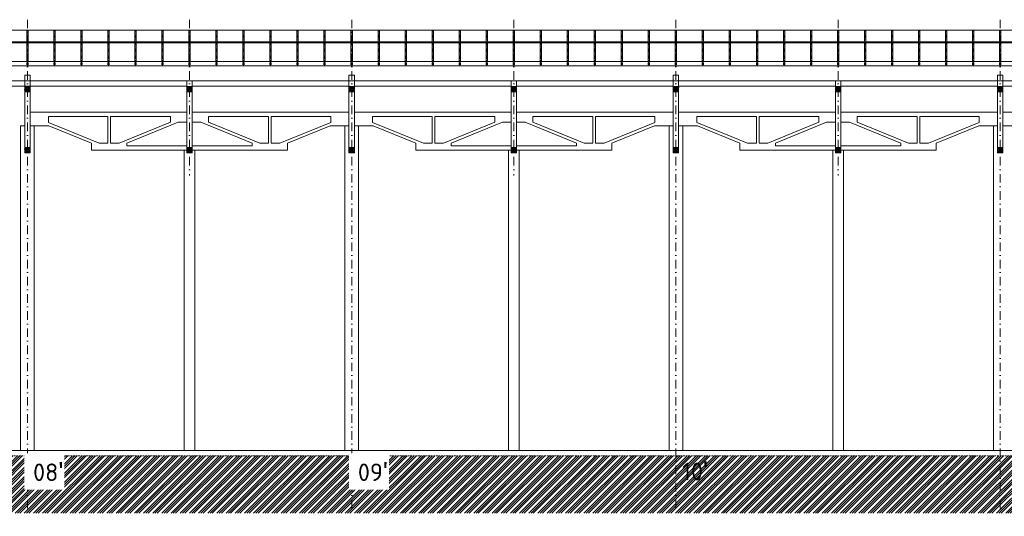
# Model space of a CAD drawing. Header units: millimetres. Extents: x -725694 to 4766210, y -2984614 to 2187451.
# Tile 42 of 256: x 78265 to 114701, y -47075 to -28685. Entities that reach past the tile are written whole.
import ezdxf

# ---------------------------------------------------------------- set-up
doc = ezdxf.new("R2010")
doc.units = ezdxf.units.MM
for name, pattern in [('CENTERX2', [101.6, 63.5, -12.7, 12.7, -12.7]), ('DASHDOT', [25.4, 12.7, -6.35, 0, -6.35]), ('HIDDEN', [9.525, 6.35, -3.175]), ('ČÁRKOVANÁ', [19.05, 12.7, -6.35])]:
    doc.linetypes.add(name, pattern=pattern)
for name, color, linetype, lineweight in [('A99_N_kce-pohl', 7, 'Continuous', 9), ('A99_N_kce-rez-sil', 7, 'Continuous', 18), ('A99_N_sraf', 7, 'Continuous', 0), ('A99_N_sraf @ 100', 7, 'Continuous', 0), ('A99_N_sraf @ 200', 7, 'Continuous', 0), ('A99_N_sraf @ 50 (2)', 7, 'Continuous', 0), ('A99_N_txt-popis-200', 7, 'Continuous', 5), ('A99_S_kce-pohl', 7, 'Continuous', 5), ('A99_S_kce-rez-sil', 7, 'Continuous', 15), ('A99_S_osy', 7, 'CENTERX2', 5), ('A99_S_sloupy', 7, 'Continuous', 5)]:
    doc.layers.add(name, color=color, linetype=linetype, lineweight=lineweight)
doc.styles.add('ad_popis 100', font='isocpeur.ttf', dxfattribs={"height": 200})
pattern_1 = [(45, (72790, -250), (-28.28427, 28.28427), []), (45, (72801.314, -250), (-28.28427, 28.28427), []), (45, (72823.94, -250), (-16.970563, 39.59798), [16, -8, 0, -8])]
pattern_2 = [(45, (72790, -2450), (-28.28427, 28.28427), []), (45, (72801.314, -2450), (-28.28427, 28.28427), []), (45, (72823.94, -2450), (-16.970563, 39.59798), [16, -8, 0, -8])]
pattern_3 = [(45, (84790, -250), (-28.28427, 28.28427), []), (45, (84801.314, -250), (-28.28427, 28.28427), []), (45, (84823.94, -250), (-16.970563, 39.59798), [16, -8, 0, -8])]
pattern_4 = [(45, (84790, -2450), (-28.28427, 28.28427), []), (45, (84801.314, -2450), (-28.28427, 28.28427), []), (45, (84823.94, -2450), (-16.970563, 39.59798), [16, -8, 0, -8])]
pattern_5 = [(45, (96790, -250), (-28.28427, 28.28427), []), (45, (96801.314, -250), (-28.28427, 28.28427), []), (45, (96823.94, -250), (-16.970563, 39.59798), [16, -8, 0, -8])]
pattern_6 = [(45, (96790, -2450), (-28.28427, 28.28427), []), (45, (96801.314, -2450), (-28.28427, 28.28427), []), (45, (96823.94, -2450), (-16.970563, 39.59798), [16, -8, 0, -8])]
pattern_7 = [(45, (108790, -250), (-28.28427, 28.28427), []), (45, (108801.314, -250), (-28.28427, 28.28427), []), (45, (108823.94, -250), (-16.970563, 39.59798), [16, -8, 0, -8])]
pattern_8 = [(45, (108790, -2450), (-28.28427, 28.28427), []), (45, (108801.314, -2450), (-28.28427, 28.28427), []), (45, (108823.94, -2450), (-16.970563, 39.59798), [16, -8, 0, -8])]
pattern_9 = [(45, (78790, -250), (-28.28427, 28.28427), []), (45, (78801.314, -250), (-28.28427, 28.28427), []), (45, (78823.94, -250), (-16.970563, 39.59798), [16, -8, 0, -8])]
pattern_10 = [(45, (78790, -2450), (-28.28427, 28.28427), []), (45, (78801.314, -2450), (-28.28427, 28.28427), []), (45, (78823.94, -2450), (-16.970563, 39.59798), [16, -8, 0, -8])]
pattern_11 = [(45, (90790, -250), (-28.28427, 28.28427), []), (45, (90801.314, -250), (-28.28427, 28.28427), []), (45, (90823.94, -250), (-16.970563, 39.59798), [16, -8, 0, -8])]
pattern_12 = [(45, (90790, -2450), (-28.28427, 28.28427), []), (45, (90801.314, -2450), (-28.28427, 28.28427), []), (45, (90823.94, -2450), (-16.970563, 39.59798), [16, -8, 0, -8])]
pattern_13 = [(45, (102790, -250), (-28.28427, 28.28427), []), (45, (102801.314, -250), (-28.28427, 28.28427), []), (45, (102823.94, -250), (-16.970563, 39.59798), [16, -8, 0, -8])]
pattern_14 = [(45, (102790, -2450), (-28.28427, 28.28427), []), (45, (102801.314, -2450), (-28.28427, 28.28427), []), (45, (102823.94, -2450), (-16.970563, 39.59798), [16, -8, 0, -8])]

# ---------------------------------------------------------------- blocks, each defined once
blk = doc.blocks.new('*U6356')
at = {"layer": 'A99_N_sraf @ 100', "lineweight": 0, "ltscale": 2, "transparency": 33554687}
h = blk.add_hatch(dxfattribs=at)
h.set_pattern_fill('ZELEZOBETON', color=256, scale=8)
h.set_pattern_definition(pattern_1)
h.paths.add_polyline_path([(78650, -31355), (78650, -31155), (78450, -31155), (78450, -31355)])
at = {"layer": 'A99_N_sraf @ 200', "lineweight": 0, "ltscale": 2, "transparency": 33554687}
h = blk.add_hatch(dxfattribs=at)
h.set_pattern_fill('ZELEZOBETON', color=256, scale=8)
h.set_pattern_definition(pattern_1)
h.paths.add_polyline_path([(78650, -31355), (78650, -31155), (78450, -31155), (78450, -31355)])
at = {"layer": 'A99_N_sraf @ 50 (2)', "lineweight": 0, "ltscale": 2, "transparency": 33554687}
h = blk.add_hatch(dxfattribs=at)
h.set_pattern_fill('ZELEZOBETON', color=256, scale=8)
h.set_pattern_definition(pattern_1)
h.paths.add_polyline_path([(78650, -31355), (78650, -31155), (78450, -31155), (78450, -31355)])
blk = doc.blocks.new('*U6357')
at = {"layer": 'A99_N_sraf @ 100', "lineweight": 0, "ltscale": 2, "transparency": 33554687}
h = blk.add_hatch(dxfattribs=at)
h.set_pattern_fill('ZELEZOBETON', color=256, scale=8)
h.set_pattern_definition(pattern_2)
h.paths.add_polyline_path([(78650, -33615), (78650, -33417), (78450, -33417), (78450, -33615)])
at = {"layer": 'A99_N_sraf @ 200', "lineweight": 0, "ltscale": 2, "transparency": 33554687}
h = blk.add_hatch(dxfattribs=at)
h.set_pattern_fill('ZELEZOBETON', color=256, scale=8)
h.set_pattern_definition(pattern_2)
h.paths.add_polyline_path([(78650, -33615), (78650, -33417), (78450, -33417), (78450, -33615)])
at = {"layer": 'A99_N_sraf @ 50 (2)', "lineweight": 0, "ltscale": 2, "transparency": 33554687}
h = blk.add_hatch(dxfattribs=at)
h.set_pattern_fill('ZELEZOBETON', color=256, scale=8)
h.set_pattern_definition(pattern_2)
h.paths.add_polyline_path([(78650, -33615), (78650, -33417), (78450, -33417), (78450, -33615)])
blk = doc.blocks.new('*U6358')
at = {"layer": 'A99_N_sraf @ 100', "lineweight": 0, "ltscale": 2, "transparency": 33554687}
h = blk.add_hatch(dxfattribs=at)
h.set_pattern_fill('ZELEZOBETON', color=256, scale=8)
h.set_pattern_definition(pattern_3)
h.paths.add_polyline_path([(90650, -31355), (90650, -31155), (90450, -31155), (90450, -31355)])
at = {"layer": 'A99_N_sraf @ 200', "lineweight": 0, "ltscale": 2, "transparency": 33554687}
h = blk.add_hatch(dxfattribs=at)
h.set_pattern_fill('ZELEZOBETON', color=256, scale=8)
h.set_pattern_definition(pattern_3)
h.paths.add_polyline_path([(90650, -31355), (90650, -31155), (90450, -31155), (90450, -31355)])
at = {"layer": 'A99_N_sraf @ 50 (2)', "lineweight": 0, "ltscale": 2, "transparency": 33554687}
h = blk.add_hatch(dxfattribs=at)
h.set_pattern_fill('ZELEZOBETON', color=256, scale=8)
h.set_pattern_definition(pattern_3)
h.paths.add_polyline_path([(90650, -31355), (90650, -31155), (90450, -31155), (90450, -31355)])
blk = doc.blocks.new('*U6359')
at = {"layer": 'A99_N_sraf @ 100', "lineweight": 0, "ltscale": 2, "transparency": 33554687}
h = blk.add_hatch(dxfattribs=at)
h.set_pattern_fill('ZELEZOBETON', color=256, scale=8)
h.set_pattern_definition(pattern_4)
h.paths.add_polyline_path([(90650, -33615), (90650, -33417), (90450, -33417), (90450, -33615)])
at = {"layer": 'A99_N_sraf @ 200', "lineweight": 0, "ltscale": 2, "transparency": 33554687}
h = blk.add_hatch(dxfattribs=at)
h.set_pattern_fill('ZELEZOBETON', color=256, scale=8)
h.set_pattern_definition(pattern_4)
h.paths.add_polyline_path([(90650, -33615), (90650, -33417), (90450, -33417), (90450, -33615)])
at = {"layer": 'A99_N_sraf @ 50 (2)', "lineweight": 0, "ltscale": 2, "transparency": 33554687}
h = blk.add_hatch(dxfattribs=at)
h.set_pattern_fill('ZELEZOBETON', color=256, scale=8)
h.set_pattern_definition(pattern_4)
h.paths.add_polyline_path([(90650, -33615), (90650, -33417), (90450, -33417), (90450, -33615)])
blk = doc.blocks.new('*U6360')
at = {"layer": 'A99_N_sraf @ 100', "lineweight": 0, "ltscale": 2, "transparency": 33554687}
h = blk.add_hatch(dxfattribs=at)
h.set_pattern_fill('ZELEZOBETON', color=256, scale=8)
h.set_pattern_definition(pattern_5)
h.paths.add_polyline_path([(102650, -31355), (102650, -31155), (102450, -31155), (102450, -31355)])
at = {"layer": 'A99_N_sraf @ 200', "lineweight": 0, "ltscale": 2, "transparency": 33554687}
h = blk.add_hatch(dxfattribs=at)
h.set_pattern_fill('ZELEZOBETON', color=256, scale=8)
h.set_pattern_definition(pattern_5)
h.paths.add_polyline_path([(102650, -31355), (102650, -31155), (102450, -31155), (102450, -31355)])
at = {"layer": 'A99_N_sraf @ 50 (2)', "lineweight": 0, "ltscale": 2, "transparency": 33554687}
h = blk.add_hatch(dxfattribs=at)
h.set_pattern_fill('ZELEZOBETON', color=256, scale=8)
h.set_pattern_definition(pattern_5)
h.paths.add_polyline_path([(102650, -31355), (102650, -31155), (102450, -31155), (102450, -31355)])
blk = doc.blocks.new('*U6361')
at = {"layer": 'A99_N_sraf @ 100', "lineweight": 0, "ltscale": 2, "transparency": 33554687}
h = blk.add_hatch(dxfattribs=at)
h.set_pattern_fill('ZELEZOBETON', color=256, scale=8)
h.set_pattern_definition(pattern_6)
h.paths.add_polyline_path([(102650, -33615), (102650, -33417), (102450, -33417), (102450, -33615)])
at = {"layer": 'A99_N_sraf @ 200', "lineweight": 0, "ltscale": 2, "transparency": 33554687}
h = blk.add_hatch(dxfattribs=at)
h.set_pattern_fill('ZELEZOBETON', color=256, scale=8)
h.set_pattern_definition(pattern_6)
h.paths.add_polyline_path([(102650, -33615), (102650, -33417), (102450, -33417), (102450, -33615)])
at = {"layer": 'A99_N_sraf @ 50 (2)', "lineweight": 0, "ltscale": 2, "transparency": 33554687}
h = blk.add_hatch(dxfattribs=at)
h.set_pattern_fill('ZELEZOBETON', color=256, scale=8)
h.set_pattern_definition(pattern_6)
h.paths.add_polyline_path([(102650, -33615), (102650, -33417), (102450, -33417), (102450, -33615)])
blk = doc.blocks.new('*U6362')
at = {"layer": 'A99_N_sraf @ 100', "lineweight": 0, "ltscale": 2, "transparency": 33554687}
h = blk.add_hatch(dxfattribs=at)
h.set_pattern_fill('ZELEZOBETON', color=256, scale=8)
h.set_pattern_definition(pattern_7)
h.paths.add_polyline_path([(114650, -31355), (114650, -31155), (114450, -31155), (114450, -31355)])
at = {"layer": 'A99_N_sraf @ 200', "lineweight": 0, "ltscale": 2, "transparency": 33554687}
h = blk.add_hatch(dxfattribs=at)
h.set_pattern_fill('ZELEZOBETON', color=256, scale=8)
h.set_pattern_definition(pattern_7)
h.paths.add_polyline_path([(114650, -31355), (114650, -31155), (114450, -31155), (114450, -31355)])
at = {"layer": 'A99_N_sraf @ 50 (2)', "lineweight": 0, "ltscale": 2, "transparency": 33554687}
h = blk.add_hatch(dxfattribs=at)
h.set_pattern_fill('ZELEZOBETON', color=256, scale=8)
h.set_pattern_definition(pattern_7)
h.paths.add_polyline_path([(114650, -31355), (114650, -31155), (114450, -31155), (114450, -31355)])
blk = doc.blocks.new('*U6363')
at = {"layer": 'A99_N_sraf @ 100', "lineweight": 0, "ltscale": 2, "transparency": 33554687}
h = blk.add_hatch(dxfattribs=at)
h.set_pattern_fill('ZELEZOBETON', color=256, scale=8)
h.set_pattern_definition(pattern_8)
h.paths.add_polyline_path([(114650, -33615), (114650, -33417), (114450, -33417), (114450, -33615)])
at = {"layer": 'A99_N_sraf @ 200', "lineweight": 0, "ltscale": 2, "transparency": 33554687}
h = blk.add_hatch(dxfattribs=at)
h.set_pattern_fill('ZELEZOBETON', color=256, scale=8)
h.set_pattern_definition(pattern_8)
h.paths.add_polyline_path([(114650, -33615), (114650, -33417), (114450, -33417), (114450, -33615)])
at = {"layer": 'A99_N_sraf @ 50 (2)', "lineweight": 0, "ltscale": 2, "transparency": 33554687}
h = blk.add_hatch(dxfattribs=at)
h.set_pattern_fill('ZELEZOBETON', color=256, scale=8)
h.set_pattern_definition(pattern_8)
h.paths.add_polyline_path([(114650, -33615), (114650, -33417), (114450, -33417), (114450, -33615)])
blk = doc.blocks.new('*U6380')
at = {"layer": 'A99_N_sraf @ 100', "lineweight": 0, "ltscale": 2, "transparency": 33554687}
h = blk.add_hatch(dxfattribs=at)
h.set_pattern_fill('ZELEZOBETON', color=256, scale=8)
h.set_pattern_definition(pattern_9)
h.paths.add_polyline_path([(84650, -31355), (84650, -31155), (84450, -31155), (84450, -31355)])
at = {"layer": 'A99_N_sraf @ 200', "lineweight": 0, "ltscale": 2, "transparency": 33554687}
h = blk.add_hatch(dxfattribs=at)
h.set_pattern_fill('ZELEZOBETON', color=256, scale=8)
h.set_pattern_definition(pattern_9)
h.paths.add_polyline_path([(84650, -31355), (84650, -31155), (84450, -31155), (84450, -31355)])
at = {"layer": 'A99_N_sraf @ 50 (2)', "lineweight": 0, "ltscale": 2, "transparency": 33554687}
h = blk.add_hatch(dxfattribs=at)
h.set_pattern_fill('ZELEZOBETON', color=256, scale=8)
h.set_pattern_definition(pattern_9)
h.paths.add_polyline_path([(84650, -31355), (84650, -31155), (84450, -31155), (84450, -31355)])
blk = doc.blocks.new('*U6381')
at = {"layer": 'A99_N_sraf @ 100', "lineweight": 0, "ltscale": 2, "transparency": 33554687}
h = blk.add_hatch(dxfattribs=at)
h.set_pattern_fill('ZELEZOBETON', color=256, scale=8)
h.set_pattern_definition(pattern_10)
h.paths.add_polyline_path([(84650, -33615), (84650, -33417), (84450, -33417), (84450, -33615)])
at = {"layer": 'A99_N_sraf @ 200', "lineweight": 0, "ltscale": 2, "transparency": 33554687}
h = blk.add_hatch(dxfattribs=at)
h.set_pattern_fill('ZELEZOBETON', color=256, scale=8)
h.set_pattern_definition(pattern_10)
h.paths.add_polyline_path([(84650, -33615), (84650, -33417), (84450, -33417), (84450, -33615)])
at = {"layer": 'A99_N_sraf @ 50 (2)', "lineweight": 0, "ltscale": 2, "transparency": 33554687}
h = blk.add_hatch(dxfattribs=at)
h.set_pattern_fill('ZELEZOBETON', color=256, scale=8)
h.set_pattern_definition(pattern_10)
h.paths.add_polyline_path([(84650, -33615), (84650, -33417), (84450, -33417), (84450, -33615)])
blk = doc.blocks.new('*U6382')
at = {"layer": 'A99_N_sraf @ 100', "lineweight": 0, "ltscale": 2, "transparency": 33554687}
h = blk.add_hatch(dxfattribs=at)
h.set_pattern_fill('ZELEZOBETON', color=256, scale=8)
h.set_pattern_definition(pattern_11)
h.paths.add_polyline_path([(96650, -31355), (96650, -31155), (96450, -31155), (96450, -31355)])
at = {"layer": 'A99_N_sraf @ 200', "lineweight": 0, "ltscale": 2, "transparency": 33554687}
h = blk.add_hatch(dxfattribs=at)
h.set_pattern_fill('ZELEZOBETON', color=256, scale=8)
h.set_pattern_definition(pattern_11)
h.paths.add_polyline_path([(96650, -31355), (96650, -31155), (96450, -31155), (96450, -31355)])
at = {"layer": 'A99_N_sraf @ 50 (2)', "lineweight": 0, "ltscale": 2, "transparency": 33554687}
h = blk.add_hatch(dxfattribs=at)
h.set_pattern_fill('ZELEZOBETON', color=256, scale=8)
h.set_pattern_definition(pattern_11)
h.paths.add_polyline_path([(96650, -31355), (96650, -31155), (96450, -31155), (96450, -31355)])
blk = doc.blocks.new('*U6383')
at = {"layer": 'A99_N_sraf @ 100', "lineweight": 0, "ltscale": 2, "transparency": 33554687}
h = blk.add_hatch(dxfattribs=at)
h.set_pattern_fill('ZELEZOBETON', color=256, scale=8)
h.set_pattern_definition(pattern_12)
h.paths.add_polyline_path([(96650, -33615), (96650, -33417), (96450, -33417), (96450, -33615)])
at = {"layer": 'A99_N_sraf @ 200', "lineweight": 0, "ltscale": 2, "transparency": 33554687}
h = blk.add_hatch(dxfattribs=at)
h.set_pattern_fill('ZELEZOBETON', color=256, scale=8)
h.set_pattern_definition(pattern_12)
h.paths.add_polyline_path([(96650, -33615), (96650, -33417), (96450, -33417), (96450, -33615)])
at = {"layer": 'A99_N_sraf @ 50 (2)', "lineweight": 0, "ltscale": 2, "transparency": 33554687}
h = blk.add_hatch(dxfattribs=at)
h.set_pattern_fill('ZELEZOBETON', color=256, scale=8)
h.set_pattern_definition(pattern_12)
h.paths.add_polyline_path([(96650, -33615), (96650, -33417), (96450, -33417), (96450, -33615)])
blk = doc.blocks.new('*U6384')
at = {"layer": 'A99_N_sraf @ 100', "lineweight": 0, "ltscale": 2, "transparency": 33554687}
h = blk.add_hatch(dxfattribs=at)
h.set_pattern_fill('ZELEZOBETON', color=256, scale=8)
h.set_pattern_definition(pattern_13)
h.paths.add_polyline_path([(108650, -31355), (108650, -31155), (108450, -31155), (108450, -31355)])
at = {"layer": 'A99_N_sraf @ 200', "lineweight": 0, "ltscale": 2, "transparency": 33554687}
h = blk.add_hatch(dxfattribs=at)
h.set_pattern_fill('ZELEZOBETON', color=256, scale=8)
h.set_pattern_definition(pattern_13)
h.paths.add_polyline_path([(108650, -31355), (108650, -31155), (108450, -31155), (108450, -31355)])
at = {"layer": 'A99_N_sraf @ 50 (2)', "lineweight": 0, "ltscale": 2, "transparency": 33554687}
h = blk.add_hatch(dxfattribs=at)
h.set_pattern_fill('ZELEZOBETON', color=256, scale=8)
h.set_pattern_definition(pattern_13)
h.paths.add_polyline_path([(108650, -31355), (108650, -31155), (108450, -31155), (108450, -31355)])
blk = doc.blocks.new('*U6385')
at = {"layer": 'A99_N_sraf @ 100', "lineweight": 0, "ltscale": 2, "transparency": 33554687}
h = blk.add_hatch(dxfattribs=at)
h.set_pattern_fill('ZELEZOBETON', color=256, scale=8)
h.set_pattern_definition(pattern_14)
h.paths.add_polyline_path([(108650, -33615), (108650, -33417), (108450, -33417), (108450, -33615)])
at = {"layer": 'A99_N_sraf @ 200', "lineweight": 0, "ltscale": 2, "transparency": 33554687}
h = blk.add_hatch(dxfattribs=at)
h.set_pattern_fill('ZELEZOBETON', color=256, scale=8)
h.set_pattern_definition(pattern_14)
h.paths.add_polyline_path([(108650, -33615), (108650, -33417), (108450, -33417), (108450, -33615)])
at = {"layer": 'A99_N_sraf @ 50 (2)', "lineweight": 0, "ltscale": 2, "transparency": 33554687}
h = blk.add_hatch(dxfattribs=at)
h.set_pattern_fill('ZELEZOBETON', color=256, scale=8)
h.set_pattern_definition(pattern_14)
h.paths.add_polyline_path([(108650, -33615), (108650, -33417), (108450, -33417), (108450, -33615)])

msp = doc.modelspace()

# ---------------------------------------------------------------- hatches: boundary and pattern name
at = {"layer": 'A99_N_sraf @ 200', "linetype": 'Continuous', "lineweight": 0}
h = msp.add_hatch(dxfattribs=at)
h.set_pattern_fill('ZEM_PUVODNI', color=256, scale=0.3, angle=90)
h.set_pattern_definition([(225, (-1008875, 174330), (169.705627, -169.705627), []), (225, (-1008959.85, 174330), (169.705627, -169.705627), []), (225, (-1009044.7, 174330), (169.705627, -169.705627), [])])
h.paths.add_polyline_path([(-150, -44835), (-150, -46960), (155112.5, -46960), (155112.5, -44835)])

# ---------------------------------------------------------------- linework, layer by layer
at = {"layer": 'A99_N_kce-pohl', "color": 1, "linetype": 'Continuous'}
for p, q in [((78525, -30210), (78525, -29075)), ((78575, -30210), (78575, -29075)), ((79525, -30210), (79525, -29075)), ((79575, -30210), (79575, -29075)), ((80525, -30210), (80525, -29075)), ((80575, -30210), (80575, -29075)), ((81525, -30210), (81525, -29075)), ((81575, -30210), (81575, -29075)), ((82525, -30210), (82525, -29075)), ((82575, -30210), (82575, -29075)), ((83525, -30210), (83525, -29075)), ((83575, -30210), (83575, -29075)), ((84525, -30210), (84525, -29075)), ((84575, -30210), (84575, -29075)), ((85525, -30210), (85525, -29075)), ((85575, -30210), (85575, -29075)), ((86525, -30210), (86525, -29075)), ((86575, -30210), (86575, -29075)), ((87525, -30210), (87525, -29075)), ((87575, -30210), (87575, -29075)), ((88525, -30210), (88525, -29075)), ((88575, -30210), (88575, -29075)), ((89525, -30210), (89525, -29075)), ((89575, -30210), (89575, -29075)), ((90525, -30210), (90525, -29075)), ((90575, -30210), (90575, -29075)), ((91525, -30210), (91525, -29075)), ((91575, -30210), (91575, -29075)), ((92525, -30210), (92525, -29075)), ((92575, -30210), (92575, -29075)), ((93525, -30210), (93525, -29075)), ((93575, -30210), (93575, -29075)), ((94525, -30210), (94525, -29075)), ((94575, -30210), (94575, -29075)), ((95525, -30210), (95525, -29075)), ((95575, -30210), (95575, -29075)), ((96525, -30210), (96525, -29075)), ((96575, -30210), (96575, -29075)), ((97525, -30210), (97525, -29075)), ((97575, -30210), (97575, -29075)), ((98525, -30210), (98525, -29075)), ((98575, -30210), (98575, -29075)), ((99525, -30210), (99525, -29075)), ((99575, -30210), (99575, -29075)), ((100525, -30210), (100525, -29075)), ((100575, -30210), (100575, -29075)), ((101525, -30210), (101525, -29075)), ((101575, -30210), (101575, -29075)), ((102525, -30210), (102525, -29075)), ((102575, -30210), (102575, -29075)), ((103525, -30210), (103525, -29075)), ((103575, -30210), (103575, -29075)), ((104525, -30210), (104525, -29075)), ((104575, -30210), (104575, -29075)), ((105525, -30210), (105525, -29075)), ((105575, -30210), (105575, -29075)), ((106525, -30210), (106525, -29075)), ((106575, -30210), (106575, -29075)), ((107525, -30210), (107525, -29075)), ((107575, -30210), (107575, -29075)), ((108525, -30210), (108525, -29075)), ((108575, -30210), (108575, -29075)), ((109525, -30210), (109525, -29075)), ((109575, -30210), (109575, -29075)), ((110525, -30210), (110525, -29075)), ((110575, -30210), (110575, -29075)), ((111525, -30210), (111525, -29075)), ((111575, -30210), (111575, -29075)), ((112525, -30210), (112525, -29075)), ((112575, -30210), (112575, -29075)), ((113525, -30210), (113525, -29075)), ((113575, -30210), (113575, -29075)), ((114525, -30210), (114525, -29075)), ((114575, -30210), (114575, -29075))]:
    msp.add_line(p, q, dxfattribs=at)
at = {"layer": 'A99_N_kce-pohl', "color": 1, "linetype": 'DASHDOT', "lineweight": 5, "ltscale": 10}
for p, q in [((78550, -30390), (78550, -29075)), ((79550, -30390), (79550, -29075)), ((80550, -30390), (80550, -29075)), ((81550, -30390), (81550, -29075)), ((82550, -30390), (82550, -29075)), ((83550, -30390), (83550, -29075)), ((84550, -30390), (84550, -29075)), ((85550, -30390), (85550, -29075)), ((86550, -30390), (86550, -29075)), ((87550, -30390), (87550, -29075)), ((88550, -30390), (88550, -29075)), ((89550, -30390), (89550, -29075)), ((90550, -30390), (90550, -29075)), ((91550, -30390), (91550, -29075)), ((92550, -30390), (92550, -29075)), ((93550, -30390), (93550, -29075)), ((94550, -30390), (94550, -29075)), ((95550, -30390), (95550, -29075)), ((96550, -30390), (96550, -29075)), ((97550, -30390), (97550, -29075)), ((98550, -30390), (98550, -29075)), ((99550, -30390), (99550, -29075)), ((100550, -30390), (100550, -29075)), ((101550, -30390), (101550, -29075)), ((102550, -30390), (102550, -29075)), ((103550, -30390), (103550, -29075)), ((104550, -30390), (104550, -29075)), ((105550, -30390), (105550, -29075)), ((106550, -30390), (106550, -29075)), ((107550, -30390), (107550, -29075)), ((108550, -30390), (108550, -29075)), ((109550, -30390), (109550, -29075)), ((110550, -30390), (110550, -29075)), ((111550, -30390), (111550, -29075)), ((112550, -30390), (112550, -29075)), ((113550, -30390), (113550, -29075)), ((114550, -30390), (114550, -29075))]:
    msp.add_line(p, q, dxfattribs=at)
at = {"layer": 'A99_N_kce-pohl', "color": 1, "linetype": 'Continuous'}
for points in [[(11930, -29075), (144620, -29075)], [(144550, -30230), (12000, -30230)]]:
    msp.add_lwpolyline(points, dxfattribs=at)
at = {"layer": 'A99_N_kce-pohl', "color": 1, "linetype": 'Continuous', "lineweight": 9, "flags": 128}
for points in [[(79525, -29540), (79575, -29540), (79575, -29557.5), (79525, -29557.5)], [(80525, -29540), (80575, -29540), (80575, -29557.5), (80525, -29557.5)], [(81525, -29540), (81575, -29540), (81575, -29557.5), (81525, -29557.5)], [(82525, -29540), (82575, -29540), (82575, -29557.5), (82525, -29557.5)], [(83525, -29540), (83575, -29540), (83575, -29557.5), (83525, -29557.5)], [(84525, -29540), (84575, -29540), (84575, -29557.5), (84525, -29557.5)], [(85525, -29540), (85575, -29540), (85575, -29557.5), (85525, -29557.5)], [(86525, -29540), (86575, -29540), (86575, -29557.5), (86525, -29557.5)], [(87525, -29540), (87575, -29540), (87575, -29557.5), (87525, -29557.5)], [(88525, -29540), (88575, -29540), (88575, -29557.5), (88525, -29557.5)], [(89525, -29540), (89575, -29540), (89575, -29557.5), (89525, -29557.5)], [(90525, -29540), (90575, -29540), (90575, -29557.5), (90525, -29557.5)], [(91525, -29540), (91575, -29540), (91575, -29557.5), (91525, -29557.5)], [(92525, -29540), (92575, -29540), (92575, -29557.5), (92525, -29557.5)], [(93525, -29540), (93575, -29540), (93575, -29557.5), (93525, -29557.5)], [(94525, -29540), (94575, -29540), (94575, -29557.5), (94525, -29557.5)], [(95525, -29540), (95575, -29540), (95575, -29557.5), (95525, -29557.5)], [(96525, -29540), (96575, -29540), (96575, -29557.5), (96525, -29557.5)], [(97525, -29540), (97575, -29540), (97575, -29557.5), (97525, -29557.5)], [(98525, -29540), (98575, -29540), (98575, -29557.5), (98525, -29557.5)], [(99525, -29540), (99575, -29540), (99575, -29557.5), (99525, -29557.5)], [(100525, -29540), (100575, -29540), (100575, -29557.5), (100525, -29557.5)], [(101525, -29540), (101575, -29540), (101575, -29557.5), (101525, -29557.5)], [(102525, -29540), (102575, -29540), (102575, -29557.5), (102525, -29557.5)], [(103525, -29540), (103575, -29540), (103575, -29557.5), (103525, -29557.5)], [(104525, -29540), (104575, -29540), (104575, -29557.5), (104525, -29557.5)], [(105525, -29540), (105575, -29540), (105575, -29557.5), (105525, -29557.5)], [(106525, -29540), (106575, -29540), (106575, -29557.5), (106525, -29557.5)], [(107525, -29540), (107575, -29540), (107575, -29557.5), (107525, -29557.5)], [(108525, -29540), (108575, -29540), (108575, -29557.5), (108525, -29557.5)], [(109525, -29540), (109575, -29540), (109575, -29557.5), (109525, -29557.5)], [(110525, -29540), (110575, -29540), (110575, -29557.5), (110525, -29557.5)], [(111525, -29540), (111575, -29540), (111575, -29557.5), (111525, -29557.5)], [(112525, -29540), (112575, -29540), (112575, -29557.5), (112525, -29557.5)], [(113525, -29540), (113575, -29540), (113575, -29557.5), (113525, -29557.5)], [(114525, -29540), (114575, -29540), (114575, -29557.5), (114525, -29557.5)]]:
    msp.add_lwpolyline(points, close=True, dxfattribs=at)
at = {"layer": 'A99_N_kce-pohl', "color": 1, "linetype": 'ČÁRKOVANÁ', "ltscale": 3}
for points in [[(78525, -30210), (78525, -30390)], [(78575, -30210), (78575, -30390)], [(79525, -30210), (79525, -30390)], [(79575, -30210), (79575, -30390)], [(80525, -30210), (80525, -30390)], [(80575, -30210), (80575, -30390)], [(81525, -30210), (81525, -30390)], [(81575, -30210), (81575, -30390)], [(82525, -30210), (82525, -30390)], [(82575, -30210), (82575, -30390)], [(83525, -30210), (83525, -30390)], [(83575, -30210), (83575, -30390)], [(84525, -30210), (84525, -30390)], [(84575, -30210), (84575, -30390)], [(85525, -30210), (85525, -30390)], [(85575, -30210), (85575, -30390)], [(86525, -30210), (86525, -30390)], [(86575, -30210), (86575, -30390)], [(87525, -30210), (87525, -30390)], [(87575, -30210), (87575, -30390)], [(88525, -30210), (88525, -30390)], [(88575, -30210), (88575, -30390)], [(89525, -30210), (89525, -30390)], [(89575, -30210), (89575, -30390)], [(90525, -30210), (90525, -30390)], [(90575, -30210), (90575, -30390)], [(91525, -30210), (91525, -30390)], [(91575, -30210), (91575, -30390)], [(92525, -30210), (92525, -30390)], [(92575, -30210), (92575, -30390)], [(93525, -30210), (93525, -30390)], [(93575, -30210), (93575, -30390)], [(94525, -30210), (94525, -30390)], [(94575, -30210), (94575, -30390)], [(95525, -30210), (95525, -30390)], [(95575, -30210), (95575, -30390)], [(96525, -30210), (96525, -30390)], [(96575, -30210), (96575, -30390)], [(97525, -30210), (97525, -30390)], [(97575, -30210), (97575, -30390)], [(98525, -30210), (98525, -30390)], [(98575, -30210), (98575, -30390)], [(99525, -30210), (99525, -30390)], [(99575, -30210), (99575, -30390)], [(100525, -30210), (100525, -30390)], [(100575, -30210), (100575, -30390)], [(101525, -30210), (101525, -30390)], [(101575, -30210), (101575, -30390)], [(102525, -30210), (102525, -30390)], [(102575, -30210), (102575, -30390)], [(103525, -30210), (103525, -30390)], [(103575, -30210), (103575, -30390)], [(104525, -30210), (104525, -30390)], [(104575, -30210), (104575, -30390)], [(105525, -30210), (105525, -30390)], [(105575, -30210), (105575, -30390)], [(106525, -30210), (106525, -30390)], [(106575, -30210), (106575, -30390)], [(107525, -30210), (107525, -30390)], [(107575, -30210), (107575, -30390)], [(108525, -30210), (108525, -30390)], [(108575, -30210), (108575, -30390)], [(109525, -30210), (109525, -30390)], [(109575, -30210), (109575, -30390)], [(110525, -30210), (110525, -30390)], [(110575, -30210), (110575, -30390)], [(111525, -30210), (111525, -30390)], [(111575, -30210), (111575, -30390)], [(112525, -30210), (112525, -30390)], [(112575, -30210), (112575, -30390)], [(113525, -30210), (113525, -30390)], [(113575, -30210), (113575, -30390)], [(114525, -30210), (114525, -30390)], [(114575, -30210), (114575, -30390)]]:
    msp.add_lwpolyline(points, dxfattribs=at)
at = {"layer": 'A99_N_kce-rez-sil', "color": 1, "linetype": 'Continuous', "flags": 128}
for points in [[(144620, -29510), (11930, -29510)], [(144550, -29540), (11965, -29540)]]:
    msp.add_lwpolyline(points, dxfattribs=at)
at = {"layer": 'A99_S_kce-pohl', "linetype": 'Continuous'}
for p, q in [((78450, -33515), (78450, -30735)), ((78650, -30735), (78450, -30735)), ((78450, -33515), (78450, -30735)), ((78650, -30735), (78450, -30735)), ((78650, -33515), (78650, -30735)), ((78650, -33515), (78650, -30735)), ((84450, -33515), (84450, -30955)), ((84650, -33515), (84650, -30955)), ((90450, -33515), (90450, -30735)), ((90650, -30735), (90450, -30735)), ((90450, -33515), (90450, -30735)), ((90650, -30735), (90450, -30735)), ((90650, -33515), (90650, -30735)), ((90650, -33515), (90650, -30735)), ((96450, -33515), (96450, -30955)), ((96650, -30955), (96450, -30955)), ((96650, -33515), (96650, -30955)), ((102450, -33515), (102450, -30735)), ((102650, -30735), (102450, -30735)), ((102450, -33515), (102450, -30735)), ((102650, -30735), (102450, -30735)), ((102650, -33515), (102650, -30735)), ((102650, -33515), (102650, -30735)), ((108450, -33515), (108450, -30955)), ((108650, -30955), (108450, -30955)), ((108650, -33515), (108650, -30955)), ((114450, -33515), (114450, -30735)), ((114650, -30735), (114450, -30735)), ((114450, -33515), (114450, -30735)), ((114650, -30735), (114450, -30735)), ((114650, -33515), (114650, -30735)), ((114650, -33515), (114650, -30735)), ((77900, -31150.5), (78650, -31150.5)), ((78450, -31150.5), (78100, -31150.5)), ((78650, -31150.5), (84450, -31150.5)), ((90450, -31150.5), (84650, -31150.5)), ((96450, -31150.5), (90650, -31150.5)), ((102450, -31150.5), (96650, -31150.5)), ((108450, -31150.5), (102650, -31150.5)), ((114450, -31150.5), (108650, -31150.5)), ((120450, -31150.5), (114650, -31150.5)), ((84450, -32105), (78650, -32105)), ((81525, -32265.9), (79326.8, -32265.9)), ((79326.8, -32488.9), (79326.8, -32265.9)), ((81525, -33253.1), (81525, -32265.9)), ((83842.7, -32265.9), (81625, -32265.9)), ((81625, -33253.1), (81625, -32265.9)), ((83842.7, -32480.9), (83842.7, -32265.9)), ((90450, -32105), (84650, -32105)), ((87475, -32265.9), (85257.3, -32265.9)), ((85257.3, -32480.9), (85257.3, -32265.9)), ((87475, -33253.1), (87475, -32265.9)), ((89773.2, -32265.9), (87575, -32265.9)), ((87575, -33253.1), (87575, -32265.9)), ((89773.2, -32488.9), (89773.2, -32265.9)), ((96450, -32105), (90650, -32105)), ((93525, -32265.9), (91326.8, -32265.9)), ((91326.8, -32488.9), (91326.8, -32265.9)), ((93525, -33253.1), (93525, -32265.9)), ((95842.7, -32265.9), (93625, -32265.9)), ((93625, -33253.1), (93625, -32265.9)), ((95842.7, -32480.9), (95842.7, -32265.9)), ((102450, -32105), (96650, -32105)), ((99475, -32265.9), (97257.3, -32265.9)), ((97257.3, -32480.9), (97257.3, -32265.9)), ((99475, -33253.1), (99475, -32265.9)), ((101773.2, -32265.9), (99575, -32265.9)), ((99575, -33253.1), (99575, -32265.9)), ((101773.2, -32488.9), (101773.2, -32265.9)), ((108450, -32105), (102650, -32105)), ((105525, -32265.9), (103326.8, -32265.9)), ((103326.8, -32488.9), (103326.8, -32265.9)), ((105525, -33253.1), (105525, -32265.9)), ((107842.7, -32265.9), (105625, -32265.9)), ((105625, -33253.1), (105625, -32265.9)), ((107842.7, -32480.9), (107842.7, -32265.9)), ((114450, -32105), (108650, -32105)), ((111475, -32265.9), (109257.3, -32265.9)), ((109257.3, -32480.9), (109257.3, -32265.9)), ((111475, -33253.1), (111475, -32265.9)), ((113773.2, -32265.9), (111575, -32265.9)), ((111575, -33253.1), (111575, -32265.9)), ((113773.2, -32488.9), (113773.2, -32265.9)), ((120450, -32105), (114650, -32105)), ((78450, -32611.9), (78300, -32611.9)), ((78650, -32611.9), (79344.8, -32611.9)), ((81203.5, -33253.1), (79326.8, -32488.9)), ((80919.5, -33253.1), (79344.8, -32611.9)), ((81946.5, -33253.1), (83842.7, -32480.9)), ((82230.5, -33253.1), (84126.7, -32480.9)), ((84126.7, -32480.9), (84450, -32480.9)), ((84973.3, -32480.9), (84650, -32480.9)), ((86869.5, -33253.1), (84973.3, -32480.9)), ((87153.5, -33253.1), (85257.3, -32480.9)), ((87896.5, -33253.1), (89773.2, -32488.9)), ((88180.5, -33253.1), (89755.2, -32611.9)), ((90450, -32611.9), (89755.2, -32611.9)), ((90650, -32611.9), (91344.8, -32611.9)), ((93203.5, -33253.1), (91326.8, -32488.9)), ((92919.5, -33253.1), (91344.8, -32611.9)), ((93946.5, -33253.1), (95842.7, -32480.9)), ((94230.5, -33253.1), (96126.7, -32480.9)), ((96126.7, -32480.9), (96450, -32480.9)), ((96973.3, -32480.9), (96650, -32480.9)), ((98869.5, -33253.1), (96973.3, -32480.9)), ((99153.5, -33253.1), (97257.3, -32480.9)), ((99896.5, -33253.1), (101773.2, -32488.9)), ((100180.5, -33253.1), (101755.2, -32611.9)), ((102450, -32611.9), (101755.2, -32611.9)), ((102300, -44635), (102300, -32611.9)), ((102650, -32611.9), (103344.8, -32611.9)), ((102800, -44635), (102800, -32611.9)), ((105203.5, -33253.1), (103326.8, -32488.9)), ((104919.5, -33253.1), (103344.8, -32611.9)), ((105946.5, -33253.1), (107842.7, -32480.9)), ((106230.5, -33253.1), (108126.7, -32480.9)), ((108126.7, -32480.9), (108450, -32480.9)), ((108973.3, -32480.9), (108650, -32480.9)), ((110869.5, -33253.1), (108973.3, -32480.9)), ((111153.5, -33253.1), (109257.3, -32480.9)), ((111896.5, -33253.1), (113773.2, -32488.9)), ((112180.5, -33253.1), (113755.2, -32611.9)), ((114450, -32611.9), (113755.2, -32611.9)), ((114300, -44635), (114300, -32611.9)), ((114650, -32611.9), (115344.8, -32611.9)), ((80919.5, -33515), (80919.5, -33253.1)), ((88180.5, -33515), (80919.5, -33515)), ((81203.5, -33253.1), (81525, -33253.1)), ((81625, -33253.1), (81946.5, -33253.1)), ((82230.5, -33253.1), (82230.5, -33354.1)), ((84450, -33354.1), (82230.5, -33354.1)), ((84350, -44635), (84350, -33515)), ((84450, -33515), (84650, -33515)), ((86869.5, -33354.1), (84650, -33354.1)), ((84750, -44635), (84750, -33515)), ((86869.5, -33253.1), (86869.5, -33354.1)), ((87475, -33253.1), (87153.5, -33253.1)), ((87896.5, -33253.1), (87575, -33253.1)), ((88180.5, -33515), (88180.5, -33253.1)), ((92919.5, -33515), (92919.5, -33253.1)), ((100180.5, -33515), (92919.5, -33515)), ((93203.5, -33253.1), (93525, -33253.1)), ((93625, -33253.1), (93946.5, -33253.1)), ((94230.5, -33253.1), (94230.5, -33354.1)), ((96450, -33354.1), (94230.5, -33354.1)), ((96350, -44635), (96350, -33515)), ((96450, -33515), (96650, -33515)), ((98869.5, -33354.1), (96650, -33354.1)), ((96750, -44635), (96750, -33515)), ((98869.5, -33253.1), (98869.5, -33354.1)), ((99475, -33253.1), (99153.5, -33253.1)), ((99896.5, -33253.1), (99575, -33253.1)), ((100180.5, -33515), (100180.5, -33253.1)), ((104919.5, -33515), (104919.5, -33253.1)), ((112180.5, -33515), (104919.5, -33515)), ((105203.5, -33253.1), (105525, -33253.1)), ((105625, -33253.1), (105946.5, -33253.1)), ((106230.5, -33253.1), (106230.5, -33354.1)), ((108450, -33354.1), (106230.5, -33354.1)), ((108350, -44635), (108350, -33515)), ((108450, -33515), (108650, -33515)), ((110869.5, -33354.1), (108650, -33354.1)), ((108750, -44635), (108750, -33515)), ((110869.5, -33253.1), (110869.5, -33354.1)), ((111475, -33253.1), (111153.5, -33253.1)), ((111896.5, -33253.1), (111575, -33253.1)), ((112180.5, -33515), (112180.5, -33253.1))]:
    msp.add_line(p, q, dxfattribs=at)
for points in [[(144450, -30390), (12100, -30390)], [(12100, -30950), (144450, -30950)]]:
    msp.add_lwpolyline(points, dxfattribs=at)
at = {"layer": 'A99_S_kce-rez-sil', "linetype": 'Continuous'}
msp.add_line((5450, -44635), (150800, -44635), dxfattribs=at)
at = {"layer": 'A99_S_kce-rez-sil', "color": 7, "linetype": 'HIDDEN', "lineweight": 5, "ltscale": 10}
msp.add_line((-150, -44835), (151100, -44835), dxfattribs=at)
at = {"layer": 'A99_S_kce-rez-sil', "linetype": 'Continuous', "flags": 128}
for points in [[(78450, -31155), (78650, -31155), (78650, -31355), (78450, -31355)], [(84450, -31155), (84650, -31155), (84650, -31355), (84450, -31355)], [(90450, -31155), (90650, -31155), (90650, -31355), (90450, -31355)], [(96450, -31155), (96650, -31155), (96650, -31355), (96450, -31355)], [(102450, -31155), (102650, -31155), (102650, -31355), (102450, -31355)], [(108450, -31155), (108650, -31155), (108650, -31355), (108450, -31355)], [(114450, -31155), (114650, -31155), (114650, -31355), (114450, -31355)], [(78450, -33417.3), (78650, -33417.3), (78650, -33615), (78450, -33615)], [(84450, -33417.3), (84650, -33417.3), (84650, -33615), (84450, -33615)], [(90450, -33417.3), (90650, -33417.3), (90650, -33615), (90450, -33615)], [(96450, -33417.3), (96650, -33417.3), (96650, -33615), (96450, -33615)], [(102450, -33417.3), (102650, -33417.3), (102650, -33615), (102450, -33615)], [(108450, -33417.3), (108650, -33417.3), (108650, -33615), (108450, -33615)], [(114450, -33417.3), (114650, -33417.3), (114650, -33615), (114450, -33615)]]:
    msp.add_lwpolyline(points, close=True, dxfattribs=at)
at = {"layer": 'A99_S_osy', "linetype": 'DASHDOT', "lineweight": 5, "ltscale": 25}
for p, q in [((78550, -28685), (78550, -47075)), ((84550, -28685), (84550, -34460)), ((90550, -28685), (90550, -47075)), ((96550, -28685), (96550, -34460)), ((102550, -28685), (102550, -47075)), ((108550, -28685), (108550, -34460)), ((114550, -28685), (114550, -47075))]:
    msp.add_line(p, q, dxfattribs=at)
at = {"layer": 'A99_S_sloupy'}
msp.add_line((84650, -30955), (84450, -30955), dxfattribs=at)

# ---------------------------------------------------------------- block references
at = {"layer": 'A99_N_sraf', "color": 4, "linetype": 'Continuous', "lineweight": 0}
for name in ['*U6356', '*U6380', '*U6358', '*U6382', '*U6360', '*U6384', '*U6362', '*U6357', '*U6381', '*U6359', '*U6383', '*U6361', '*U6385', '*U6363']:
    msp.add_blockref(name, (0, 0), dxfattribs=at)

# ---------------------------------------------------------------- texts
at = {"layer": 'A99_N_txt-popis-200', "color": 1, "lineweight": 0, "insert": (102780, -45036.5), "char_height": 650, "attachment_point": 1, "style": 'ad_popis 100'}
msp.add_mtext_dynamic_manual_height_columns("10{\\fArial|b0|i0|c238|p34;\\H1.08333x;'}", width=832.5, gutter_width=1000, heights=[0], dxfattribs=at)

# ---------------------------------------------------------------- next in the draw order: texts
at = {"layer": 'A99_N_txt-popis-200', "color": 1, "lineweight": 0, "char_height": 650, "attachment_point": 1, "style": 'ad_popis 100', "bg_fill": 2}
for s, insert in [("08{\\fArial|b0|i0|c238|p34;\\H1.08333x;'}", (78760, -45065)), ("09{\\fArial|b0|i0|c238|p34;\\H1.08333x;'}", (90780, -45065))]:
    msp.add_mtext_dynamic_manual_height_columns(s, width=832.5, gutter_width=1000, heights=[0], dxfattribs=dict(at, insert=insert))

# ---------------------------------------------------------------- next in the draw order: linework, layer by layer
at = {"layer": 'A99_S_kce-pohl', "linetype": 'Continuous'}
for p, q in [((78300, -44635), (78300, -32611.9)), ((78800, -44635), (78800, -32611.9)), ((90300, -44635), (90300, -32611.9)), ((90800, -44635), (90800, -32611.9))]:
    msp.add_line(p, q, dxfattribs=at)

doc.saveas('drawing.dxf')
